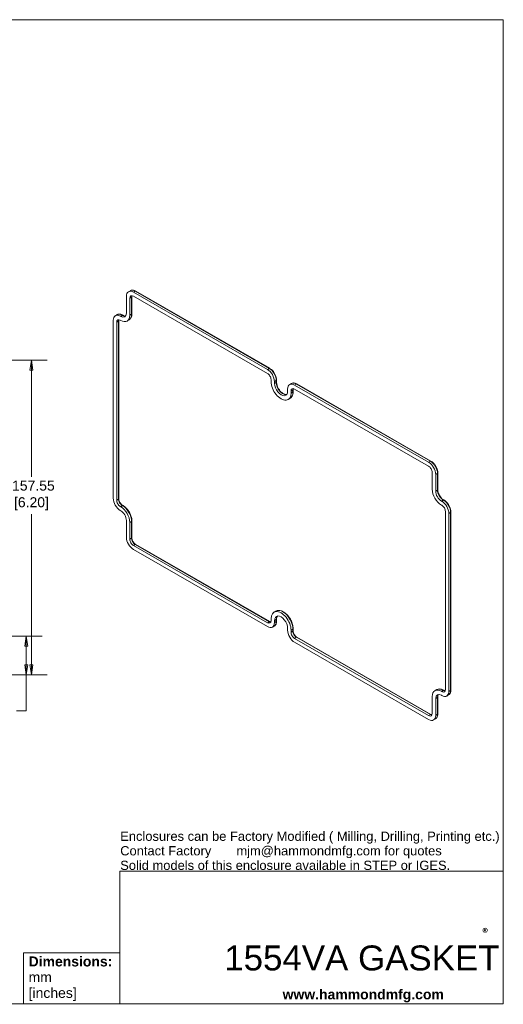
# Model space of a CAD drawing. Header units: millimetres. Extents: x 23 to 674, y 24 to 517.
# Tile 2 of 2: x 432 to 674, y 24 to 517. Entities that reach past the tile are written whole.
import ezdxf

# ---------------------------------------------------------------- set-up
doc = ezdxf.new("R2010")
doc.units = ezdxf.units.MM
doc.header["$LTSCALE"] = 2.5
for name, color, linetype, lineweight in [('Dimension (ANSI)', 7, 'Continuous', 9), ('Sketch Geometry (ANSI)', 7, 'Continuous', 9), ('Symbol (ANSI)', 7, 'Continuous', 9), ('Visible (ANSI)', 7, 'Continuous', 9), ('Visible Narrow (ANSI)', 7, 'Continuous', 9)]:
    doc.layers.add(name, color=color, linetype=linetype, lineweight=lineweight)
doc.styles.add('Note Text (ANSI)', font='arial.ttf')
doc.styles.add('Text Style20', font='arial.ttf')
doc.dimstyles.new('Default - mm (ANSI)', dxfattribs={"dimscale": 2.5, "dimtxt": 2, "dimasz": 2, "dimexe": 3.175, "dimexo": 1, "dimgap": 0.8, "dimtad": 0, "dimtih": 1, "dimtoh": 1, "dimrnd": 1e-08, "dimzin": 4, "dimdsep": 46, "dimtxsty": 'Note Text (ANSI)', "dimblk": 'Filled-1', "dimcen": 0.09, "dimdle": 10, "dimclrd": 256, "dimclre": 256, "dimclrt": 256, "dimadec": 1, "dimazin": 0, "dimtfac": 1.524, "dimtofl": 0, "dimtmove": 0, "dimatfit": 3, "dimfxl": 1, "dimtolj": 1, "dimtzin": 0, "dimlwd": -1, "dimlwe": -1, "dimarcsym": 0})

# ---------------------------------------------------------------- blocks, each defined once
blk = doc.blocks.new('Title Blocks HAMMOND')
at = {"layer": 'Sketch Geometry (ANSI)'}
for p, q in [((270, 206.73), (9.35, 206.73)), ((270, 36.2), (270, 206.73)), ((270, 36.2), (193.21, 36.2)), ((193.21, 36.2), (193.21, 9.64)), ((270, 9.64), (270, 36.2)), ((173.94, 9.64), (173.94, 19.84)), ((173.94, 19.84), (193.21, 19.84)), ((193.21, 19.84), (193.21, 9.64)), ((9.35, 9.64), (173.94, 9.64)), ((193.21, 9.64), (173.94, 9.64)), ((193.21, 9.64), (270, 9.64))]:
    blk.add_line(p, q, dxfattribs=at)
at = {"layer": 'Symbol (ANSI)', "insert": (265.78, 24.7), "char_height": 2, "attachment_point": 1, "style": 'Note Text (ANSI)'}
blk.add_mtext('\\fCalibri|b1|i0;\\H2.0000;®\\fCalibri|b1|i0;\\H21.7410;\\P', dxfattribs=at)
at = {"layer": 'Symbol (ANSI)', "insert": (174.95, 14.67), "char_height": 2, "width": 30.7233, "attachment_point": 4, "line_spacing_factor": 0.944221, "style": 'Note Text (ANSI)'}
blk.add_mtext('\\fArial|b1|i0;\\H2.0000;Dimensions:\\fArial|b0|i0;\\H2.0000;\\Pmm\\P[inches]', dxfattribs=at)
at = {"layer": 'Symbol (ANSI)', "insert": (225.81, 11.22), "char_height": 2, "width": 32.2927, "attachment_point": 4, "style": 'Note Text (ANSI)'}
blk.add_mtext('\\fArial|b1|i0;\\H2.0000;www.hammondmfg.com', dxfattribs=at)
at = {"layer": 'Symbol (ANSI)', "style": 'Text Style20'}
blk.add_attdef('<TITLE>_001', (214.12, 16.32), '', height=5, dxfattribs=at)
blk = doc.blocks.new('Filled-1')
at = {"color": 0}
for p, q in [((0, 0), (-1, 0.15)), ((-1, 0.15), (-1, -0.15)), ((-1, 0), (0, 0)), ((-1, -0.15), (0, 0))]:
    blk.add_line(p, q, dxfattribs=at)
at = {"color": 0, "flags": 128}
blk.add_lwpolyline([(-1, -0.15), (0, 0), (-1, 0.15), (-1, -0.15)], dxfattribs=at)
at = {"color": 0}
blk.add_solid([(-1, -0.15), (0, 0), (-1, 0.15), (-1, -0.15)], dxfattribs=at)
blk = doc.blocks.new('*D8')
at = {"layer": 'Defpoints', "color": 0, "transparency": 16777216}
for p in [(389.1, 346.36), (389.1, 188.82), (438.18, 188.82)]:
    blk.add_point(p, dxfattribs=at)
at = {"layer": 'Dimension (ANSI)', "transparency": 16777216}
for p, q in [((391.6, 346.36), (446.11, 346.36)), ((438.18, 341.36), (438.18, 288.04)), ((438.18, 193.82), (438.18, 269.28)), ((391.6, 188.82), (446.11, 188.82))]:
    blk.add_line(p, q, dxfattribs=at)
at = {"layer": 'Dimension (ANSI)', "transparency": 16777216, "xscale": 5, "yscale": 5, "zscale": 5}
for p, rotation in [((438.18, 346.36), 90), ((438.18, 188.82), 270)]:
    blk.add_blockref('Filled-1', p, dxfattribs=dict(at, rotation=rotation))
at = {"layer": 'Dimension (ANSI)', "transparency": 16777216, "insert": (438.18, 278.66), "char_height": 5, "attachment_point": 5, "style": 'Note Text (ANSI)'}
blk.add_mtext('\\A1; 157.55\\P[6.20]', dxfattribs=at)
blk = doc.blocks.new('*D9')
at = {"layer": 'Defpoints', "color": 0, "transparency": 16777216}
for p in [(398.4, 208.12), (389.1, 188.82), (435.61, 188.82)]:
    blk.add_point(p, dxfattribs=at)
at = {"layer": 'Dimension (ANSI)', "transparency": 16777216}
for p, q in [((400.9, 208.12), (443.54, 208.12)), ((435.61, 203.12), (435.61, 193.82)), ((391.6, 188.82), (443.54, 188.82)), ((435.61, 188.82), (435.61, 170.84)), ((435.61, 170.84), (430.61, 170.84))]:
    blk.add_line(p, q, dxfattribs=at)
at = {"layer": 'Dimension (ANSI)', "transparency": 16777216, "xscale": 5, "yscale": 5, "zscale": 5}
for p, rotation in [((435.61, 208.12), 90), ((435.61, 188.82), 270)]:
    blk.add_blockref('Filled-1', p, dxfattribs=dict(at, rotation=rotation))
at = {"layer": 'Dimension (ANSI)', "transparency": 16777216, "insert": (419.06, 170.84), "char_height": 5, "attachment_point": 5, "style": 'Note Text (ANSI)'}
blk.add_mtext('\\A1; 19.30\\P[.76]', dxfattribs=at)

msp = doc.modelspace()

# ---------------------------------------------------------------- linework, layer by layer
at = {"layer": 'Visible (ANSI)'}
for p, q in [((487.695, 381.161), (486.763, 380.644)), ((556.308, 341.754), (489.221, 380.387)), ((557.477, 342.294), (490.39, 380.927)), ((485.704, 378.346), (485.704, 369.925)), ((487.418, 377.359), (487.418, 368.938)), ((488.472, 378.099), (488.472, 369.678)), ((556.308, 339.773), (489.221, 378.406)), ((479.128, 366.354), (479.128, 277.242)), ((481.119, 369.169), (480.186, 368.652)), ((480.842, 365.367), (480.842, 276.255)), ((481.896, 366.107), (481.896, 276.995)), ((482.857, 368.273), (482.645, 368.395)), ((482.857, 366.292), (482.645, 366.414)), ((484.026, 368.813), (483.814, 368.935)), ((487.021, 366.54), (486.106, 365.993)), ((558.111, 335.689), (558.111, 336.65)), ((559.825, 334.702), (559.825, 335.663)), ((560.878, 335.442), (560.878, 336.403)), ((566.403, 331.875), (566.403, 330.914)), ((568.393, 334.69), (567.461, 334.173)), ((568.117, 330.888), (568.117, 329.927)), ((569.17, 331.628), (569.17, 330.667)), ((637.007, 295.283), (569.92, 333.916)), ((637.007, 293.302), (569.92, 331.934)), ((638.175, 295.823), (571.089, 334.456)), ((567.593, 327.243), (566.677, 326.696)), ((638.81, 281.758), (638.81, 290.179)), ((640.523, 280.771), (640.523, 289.192)), ((641.577, 281.511), (641.577, 289.932)), ((644.751, 276.257), (644.539, 276.38)), ((482.645, 273.132), (482.857, 273.01)), ((482.645, 271.15), (482.857, 271.028)), ((483.814, 273.672), (484.026, 273.549)), ((643.583, 275.717), (643.371, 275.84)), ((643.583, 273.736), (643.371, 273.858)), ((645.386, 181.5), (645.386, 270.613)), ((647.1, 180.513), (647.1, 269.626)), ((648.153, 181.253), (648.153, 270.366)), ((485.704, 266.097), (485.704, 257.676)), ((487.418, 265.11), (487.418, 256.689)), ((488.472, 265.85), (488.472, 257.429)), ((489.221, 253.566), (556.308, 214.933)), ((489.221, 251.585), (556.308, 212.952)), ((490.39, 254.106), (557.477, 215.473)), ((558.111, 215.98), (558.111, 216.94)), ((560.549, 220.726), (559.616, 220.209)), ((559.728, 213.268), (558.813, 212.722)), ((559.825, 214.993), (559.825, 215.954)), ((560.878, 215.733), (560.878, 216.693)), ((566.403, 212.165), (566.403, 211.205)), ((568.117, 211.179), (568.117, 210.218)), ((569.17, 211.918), (569.17, 210.958)), ((569.92, 207.095), (637.007, 168.462)), ((571.089, 207.635), (638.175, 169.002)), ((569.92, 205.113), (637.007, 166.481)), ((638.81, 169.509), (638.81, 177.929)), ((641.114, 181.427), (640.182, 180.909)), ((641.577, 169.262), (641.577, 177.682)), ((643.371, 180.576), (643.583, 180.454)), ((643.371, 178.595), (643.583, 178.473)), ((644.539, 181.116), (644.751, 180.994)), ((647.003, 178.789), (646.088, 178.242)), ((640.523, 168.522), (640.523, 176.942)), ((640.427, 166.797), (639.512, 166.25))]:
    msp.add_line(p, q, dxfattribs=at)
for centre, major_axis, start_param, end_param in [((489.221, 376.321), (-2.482, 4.31), 5.4997209, 7.0705172), ((489.221, 376.321), (-1.273, 2.21), 5.4997209, 7.0705172), ((482.857, 371.565), (2.009, -3.489), 5.4997209, 7.0705172), ((482.645, 364.329), (-2.482, 4.31), 5.4997209, 7.0705172), ((482.645, 364.329), (-1.273, 2.21), 5.4997209, 7.0705172), ((482.857, 371.565), (3.219, -5.589), 5.4997209, 7.0705172), ((556.308, 337.688), (2.482, -4.31), 0.7873319, 2.3581282), ((556.308, 337.688), (-1.273, 2.21), 3.9289245, 5.4997209), ((563.114, 332.808), (3.531, -6.131), 3.9289245, 7.0705172), ((563.114, 332.808), (2.321, -4.031), 3.9289245, 7.0705172), ((569.92, 329.85), (-2.482, 4.31), 5.4997209, 7.0705172), ((569.92, 329.85), (-1.273, 2.21), 5.4997209, 7.0705172), ((637.007, 291.217), (2.482, -4.31), 0.7873319, 2.3581282), ((637.007, 291.217), (-1.273, 2.21), 3.9289245, 5.4997209), ((643.371, 279.131), (-3.219, 5.589), 0.7873319, 2.3581282), ((482.645, 275.216), (-2.482, 4.31), 0.7873319, 2.3581282), ((482.645, 275.216), (1.273, -2.21), 3.9289245, 5.4997209), ((643.371, 279.131), (2.009, -3.489), 3.9289245, 5.4997209), ((482.857, 267.736), (3.219, -5.589), 0.7873319, 2.3581282), ((643.583, 271.651), (2.482, -4.31), 0.7873319, 2.3581282), ((643.583, 271.651), (-1.273, 2.21), 3.9289245, 5.4997209), ((482.857, 267.736), (-2.009, 3.489), 3.9289245, 5.4997209), ((489.221, 255.651), (-2.482, 4.31), 0.7873319, 2.3581282), ((489.221, 255.651), (1.273, -2.21), 3.9289245, 5.4997209), ((563.114, 214.059), (-3.531, 6.131), 3.9289245, 7.0705172), ((563.114, 214.059), (-2.321, 4.031), 3.9289245, 7.0705172), ((556.308, 217.018), (1.273, -2.21), 5.4997209, 7.0705172), ((556.308, 217.018), (2.482, -4.31), 5.4997209, 7.0705172), ((569.92, 209.18), (-2.482, 4.31), 0.7873319, 2.3581282), ((569.92, 209.18), (1.273, -2.21), 3.9289245, 5.4997209), ((643.371, 175.303), (-3.219, 5.589), 5.4997209, 7.0705172), ((643.371, 175.303), (-2.009, 3.489), 5.4997209, 7.0705172), ((643.583, 182.539), (1.273, -2.21), 5.4997209, 7.0705172), ((643.583, 182.539), (2.482, -4.31), 5.4997209, 7.0705172), ((637.007, 170.547), (1.273, -2.21), 5.4997209, 7.0705172), ((637.007, 170.547), (2.482, -4.31), 5.4997209, 7.0705172)]:
    msp.add_ellipse(centre, major_axis=major_axis, ratio=0.5780931, start_param=start_param, end_param=end_param, dxfattribs=at)
for points, knots in [([(490.39, 380.927), (490.208, 381.032), (490.024, 381.122), (489.653, 381.268), (489.467, 381.325), (489.095, 381.401), (488.91, 381.421), (488.544, 381.42), (488.364, 381.399), (488.017, 381.312), (487.85, 381.247), (487.695, 381.161)], [1.57079633, 1.57079633, 1.57079633, 1.57079633, 1.72563431, 1.72563431, 1.88047229, 1.88047229, 2.03531027, 2.03531027, 2.19014825, 2.19014825, 2.34498623, 2.34498623, 2.34498623, 2.34498623]), ([(488.548, 378.642), (488.525, 378.57), (488.506, 378.489), (488.479, 378.307), (488.472, 378.207), (488.472, 378.099)], [2.83539847, 2.83539847, 2.83539847, 2.83539847, 2.98598119, 2.98598119, 3.14159265, 3.14159265, 3.14159265, 3.14159265]), ([(483.814, 368.935), (483.632, 369.04), (483.448, 369.13), (483.077, 369.276), (482.891, 369.333), (482.519, 369.41), (482.334, 369.429), (481.968, 369.428), (481.788, 369.407), (481.441, 369.321), (481.274, 369.255), (481.119, 369.169)], [1.57079633, 1.57079633, 1.57079633, 1.57079633, 1.72563431, 1.72563431, 1.88047229, 1.88047229, 2.03531027, 2.03531027, 2.19014825, 2.19014825, 2.34498623, 2.34498623, 2.34498623, 2.34498623]), ([(481.972, 366.651), (481.949, 366.579), (481.93, 366.497), (481.903, 366.316), (481.896, 366.215), (481.896, 366.107)], [2.83539847, 2.83539847, 2.83539847, 2.83539847, 2.98598119, 2.98598119, 3.14159265, 3.14159265, 3.14159265, 3.14159265]), ([(485.284, 368.446), (485.261, 368.445), (485.238, 368.444), (485.103, 368.444), (484.983, 368.456), (484.729, 368.508), (484.595, 368.549), (484.317, 368.659), (484.172, 368.729), (484.026, 368.813)], [1.07297115, 1.07297115, 1.07297115, 1.07297115, 1.10628238, 1.10628238, 1.26112036, 1.26112036, 1.41595835, 1.41595835, 1.57079633, 1.57079633, 1.57079633, 1.57079633]), ([(488.472, 369.678), (488.472, 369.404), (488.453, 369.138), (488.378, 368.628), (488.321, 368.383), (488.168, 367.921), (488.072, 367.703), (487.838, 367.302), (487.701, 367.118), (487.388, 366.794), (487.212, 366.654), (487.021, 366.54)], [0, 0, 0, 0, 0.15561146, 0.15561146, 0.31122293, 0.31122293, 0.46683439, 0.46683439, 0.62244586, 0.62244586, 0.77805732, 0.77805732, 0.77805732, 0.77805732]), ([(560.878, 336.403), (560.878, 336.83), (560.82, 337.279), (560.6, 338.191), (560.438, 338.652), (560.024, 339.549), (559.773, 339.984), (559.203, 340.79), (558.885, 341.161), (558.206, 341.807), (557.846, 342.081), (557.477, 342.294)], [0, 0, 0, 0, 0.3141593, 0.3141593, 0.6283185, 0.6283185, 0.9424778, 0.9424778, 1.2566371, 1.2566371, 1.5707963, 1.5707963, 1.5707963, 1.5707963]), ([(565.855, 329.128), (565.715, 329.112), (565.562, 329.113), (565.106, 329.176), (564.777, 329.283), (564.107, 329.633), (563.769, 329.868), (563.107, 330.449), (562.784, 330.796), (562.19, 331.568), (561.919, 331.995), (561.462, 332.881), (561.276, 333.341), (561.006, 334.242), (560.922, 334.682), (560.883, 335.211), (560.878, 335.328), (560.878, 335.442)], [1.0303599, 1.0303599, 1.0303599, 1.0303599, 1.2078855, 1.2078855, 1.5244407, 1.5244407, 1.8264141, 1.8264141, 2.1307815, 2.1307815, 2.4378731, 2.4378731, 2.7455388, 2.7455388, 3.0514161, 3.0514161, 3.1415927, 3.1415927, 3.1415927, 3.1415927]), ([(569.17, 330.667), (569.17, 330.367), (569.15, 330.075), (569.068, 329.516), (569.006, 329.249), (568.839, 328.744), (568.733, 328.507), (568.479, 328.07), (568.33, 327.871), (567.99, 327.519), (567.8, 327.367), (567.593, 327.243)], [0, 0, 0, 0, 0.15561146, 0.15561146, 0.31122293, 0.31122293, 0.46683439, 0.46683439, 0.62244586, 0.62244586, 0.77805732, 0.77805732, 0.77805732, 0.77805732]), ([(571.089, 334.456), (570.907, 334.56), (570.722, 334.65), (570.352, 334.797), (570.165, 334.854), (569.794, 334.93), (569.608, 334.95), (569.243, 334.949), (569.063, 334.927), (568.716, 334.841), (568.549, 334.776), (568.393, 334.69)], [1.57079633, 1.57079633, 1.57079633, 1.57079633, 1.72563431, 1.72563431, 1.88047229, 1.88047229, 2.03531027, 2.03531027, 2.19014825, 2.19014825, 2.34498623, 2.34498623, 2.34498623, 2.34498623]), ([(569.247, 332.171), (569.223, 332.099), (569.204, 332.018), (569.178, 331.836), (569.17, 331.735), (569.17, 331.628)], [2.83539847, 2.83539847, 2.83539847, 2.83539847, 2.98598119, 2.98598119, 3.14159265, 3.14159265, 3.14159265, 3.14159265]), ([(641.577, 289.932), (641.577, 290.358), (641.519, 290.808), (641.299, 291.719), (641.136, 292.181), (640.722, 293.077), (640.471, 293.512), (639.902, 294.319), (639.584, 294.69), (638.905, 295.336), (638.545, 295.61), (638.175, 295.823)], [0, 0, 0, 0, 0.3141593, 0.3141593, 0.6283185, 0.6283185, 0.9424778, 0.9424778, 1.2566371, 1.2566371, 1.5707963, 1.5707963, 1.5707963, 1.5707963]), ([(644.539, 276.38), (644.256, 276.542), (643.965, 276.76), (643.399, 277.288), (643.124, 277.6), (642.623, 278.287), (642.396, 278.663), (642.019, 279.438), (641.868, 279.837), (641.658, 280.611), (641.597, 280.986), (641.578, 281.391), (641.577, 281.452), (641.577, 281.511)], [1.5707963, 1.5707963, 1.5707963, 1.5707963, 1.8700835, 1.8700835, 2.1727567, 2.1727567, 2.478263, 2.478263, 2.7840596, 2.7840596, 3.0874867, 3.0874867, 3.1415927, 3.1415927, 3.1415927, 3.1415927]), ([(481.896, 276.995), (481.896, 276.795), (481.921, 276.573), (482.026, 276.103), (482.107, 275.854), (482.319, 275.36), (482.45, 275.113), (482.751, 274.652), (482.92, 274.438), (483.273, 274.065), (483.458, 273.907), (483.697, 273.742), (483.756, 273.705), (483.814, 273.672)], [3.1415927, 3.1415927, 3.1415927, 3.1415927, 3.4295568, 3.4295568, 3.7231824, 3.7231824, 4.0212231, 4.0212231, 4.3199688, 4.3199688, 4.6154753, 4.6154753, 4.712389, 4.712389, 4.712389, 4.712389]), ([(648.153, 270.366), (648.153, 270.793), (648.095, 271.243), (647.875, 272.154), (647.712, 272.615), (647.298, 273.512), (647.047, 273.947), (646.478, 274.753), (646.16, 275.124), (645.481, 275.77), (645.121, 276.045), (644.751, 276.257)], [0, 0, 0, 0, 0.3141593, 0.3141593, 0.6283185, 0.6283185, 0.9424778, 0.9424778, 1.2566371, 1.2566371, 1.5707963, 1.5707963, 1.5707963, 1.5707963]), ([(484.026, 273.549), (484.505, 273.274), (484.974, 272.916), (485.861, 272.073), (486.278, 271.587), (487.024, 270.53), (487.353, 269.959), (487.896, 268.784), (488.108, 268.18), (488.396, 266.989), (488.472, 266.403), (488.472, 265.85)], [4.712389, 4.712389, 4.712389, 4.712389, 5.0265482, 5.0265482, 5.3407075, 5.3407075, 5.6548668, 5.6548668, 5.969026, 5.969026, 6.2831853, 6.2831853, 6.2831853, 6.2831853]), ([(488.472, 257.429), (488.472, 257.23), (488.497, 257.007), (488.602, 256.537), (488.683, 256.289), (488.895, 255.794), (489.027, 255.548), (489.327, 255.087), (489.496, 254.872), (489.85, 254.5), (490.034, 254.341), (490.273, 254.176), (490.332, 254.139), (490.39, 254.106)], [3.1415927, 3.1415927, 3.1415927, 3.1415927, 3.4295568, 3.4295568, 3.7231824, 3.7231824, 4.0212231, 4.0212231, 4.3199688, 4.3199688, 4.6154753, 4.6154753, 4.712389, 4.712389, 4.712389, 4.712389]), ([(560.549, 220.726), (560.931, 220.939), (561.365, 221.055), (562.307, 221.097), (562.817, 221.009), (563.88, 220.633), (564.435, 220.327), (565.512, 219.533), (566.035, 219.041), (566.991, 217.928), (567.426, 217.307), (568.166, 215.998), (568.473, 215.31), (568.93, 213.928), (569.079, 213.235), (569.16, 212.352), (569.17, 212.133), (569.17, 211.918)], [3.9381991, 3.9381991, 3.9381991, 3.9381991, 4.2200463, 4.2200463, 4.5230359, 4.5230359, 4.8509208, 4.8509208, 5.1828668, 5.1828668, 5.5129063, 5.5129063, 5.8420932, 5.8420932, 6.1722686, 6.1722686, 6.2831853, 6.2831853, 6.2831853, 6.2831853]), ([(560.878, 216.693), (560.878, 216.89), (560.892, 217.077), (560.943, 217.424), (560.981, 217.584), (561.077, 217.874), (561.135, 218.004), (561.235, 218.175), (561.27, 218.228), (561.307, 218.277)], [3.14159265, 3.14159265, 3.14159265, 3.14159265, 3.29720412, 3.29720412, 3.45281558, 3.45281558, 3.60842705, 3.60842705, 3.68589652, 3.68589652, 3.68589652, 3.68589652]), ([(557.477, 215.473), (557.569, 215.42), (557.66, 215.376), (557.828, 215.31), (557.906, 215.286), (557.978, 215.271)], [4.71238898, 4.71238898, 4.71238898, 4.71238898, 4.86722696, 4.86722696, 5.01471575, 5.01471575, 5.01471575, 5.01471575]), ([(559.728, 213.268), (559.881, 213.36), (560.022, 213.472), (560.272, 213.731), (560.381, 213.877), (560.566, 214.195), (560.642, 214.366), (560.762, 214.728), (560.806, 214.919), (560.864, 215.316), (560.878, 215.521), (560.878, 215.733)], [5.50512799, 5.50512799, 5.50512799, 5.50512799, 5.66073945, 5.66073945, 5.81635091, 5.81635091, 5.97196238, 5.97196238, 6.12757384, 6.12757384, 6.28318531, 6.28318531, 6.28318531, 6.28318531]), ([(569.17, 210.958), (569.17, 210.759), (569.196, 210.536), (569.301, 210.066), (569.381, 209.817), (569.593, 209.323), (569.725, 209.077), (570.026, 208.616), (570.195, 208.401), (570.548, 208.029), (570.732, 207.87), (570.972, 207.705), (571.031, 207.668), (571.089, 207.635)], [3.1415927, 3.1415927, 3.1415927, 3.1415927, 3.4295568, 3.4295568, 3.7231824, 3.7231824, 4.0212231, 4.0212231, 4.3199688, 4.3199688, 4.6154753, 4.6154753, 4.712389, 4.712389, 4.712389, 4.712389]), ([(641.114, 181.427), (641.308, 181.534), (641.516, 181.615), (641.951, 181.723), (642.178, 181.75), (642.64, 181.752), (642.875, 181.727), (643.349, 181.629), (643.588, 181.557), (644.065, 181.368), (644.303, 181.252), (644.539, 181.116)], [3.93819908, 3.93819908, 3.93819908, 3.93819908, 4.09303706, 4.09303706, 4.24787504, 4.24787504, 4.40271302, 4.40271302, 4.557551, 4.557551, 4.71238898, 4.71238898, 4.71238898, 4.71238898]), ([(641.577, 177.682), (641.577, 177.853), (641.589, 178.014), (641.633, 178.312), (641.665, 178.45), (641.747, 178.698), (641.797, 178.808), (641.866, 178.926), (641.878, 178.947), (641.892, 178.967)], [3.14159265, 3.14159265, 3.14159265, 3.14159265, 3.29720412, 3.29720412, 3.45281558, 3.45281558, 3.60842705, 3.60842705, 3.64328524, 3.64328524, 3.64328524, 3.64328524]), ([(644.751, 180.994), (644.844, 180.941), (644.934, 180.897), (645.102, 180.831), (645.18, 180.807), (645.253, 180.791)], [4.71238898, 4.71238898, 4.71238898, 4.71238898, 4.86722696, 4.86722696, 5.01471575, 5.01471575, 5.01471575, 5.01471575]), ([(647.003, 178.789), (647.156, 178.88), (647.297, 178.993), (647.547, 179.251), (647.656, 179.397), (647.84, 179.715), (647.916, 179.886), (648.036, 180.249), (648.081, 180.439), (648.139, 180.836), (648.153, 181.042), (648.153, 181.253)], [5.50512799, 5.50512799, 5.50512799, 5.50512799, 5.66073945, 5.66073945, 5.81635091, 5.81635091, 5.97196238, 5.97196238, 6.12757384, 6.12757384, 6.28318531, 6.28318531, 6.28318531, 6.28318531]), ([(638.175, 169.002), (638.268, 168.949), (638.358, 168.905), (638.526, 168.839), (638.604, 168.815), (638.677, 168.799)], [4.71238898, 4.71238898, 4.71238898, 4.71238898, 4.86722696, 4.86722696, 5.01471575, 5.01471575, 5.01471575, 5.01471575]), ([(640.427, 166.797), (640.58, 166.889), (640.721, 167.001), (640.971, 167.26), (641.08, 167.406), (641.264, 167.723), (641.34, 167.895), (641.46, 168.257), (641.504, 168.448), (641.563, 168.844), (641.577, 169.05), (641.577, 169.262)], [5.50512799, 5.50512799, 5.50512799, 5.50512799, 5.66073945, 5.66073945, 5.81635091, 5.81635091, 5.97196238, 5.97196238, 6.12757384, 6.12757384, 6.28318531, 6.28318531, 6.28318531, 6.28318531])]:
    msp.add_open_spline(points, degree=3, knots=knots, dxfattribs=at)
at = {"layer": 'Visible Narrow (ANSI)'}
for p, q in [((490.145, 380.905), (489.221, 380.387)), ((490.145, 380.905), (557.232, 342.272)), ((487.418, 377.359), (488.33, 377.898)), ((488.33, 377.898), (488.33, 369.477)), ((481.754, 365.906), (480.842, 365.367)), ((481.754, 365.906), (481.754, 276.794)), ((483.569, 368.913), (482.645, 368.395)), ((483.781, 368.791), (482.857, 368.273)), ((483.569, 368.913), (483.781, 368.791)), ((487.418, 368.938), (488.33, 369.477)), ((557.232, 342.272), (556.308, 341.754)), ((560.737, 336.202), (559.825, 335.663)), ((560.737, 335.241), (559.825, 334.702)), ((560.737, 336.202), (560.737, 335.241)), ((568.117, 330.888), (569.028, 331.427)), ((568.117, 329.927), (569.028, 330.466)), ((569.028, 331.427), (569.028, 330.466)), ((570.844, 334.434), (569.92, 333.916)), ((570.844, 334.434), (637.93, 295.801)), ((637.93, 295.801), (637.007, 295.283)), ((641.435, 289.731), (640.523, 289.192)), ((641.435, 289.731), (641.435, 281.31)), ((641.435, 281.31), (640.523, 280.771)), ((480.842, 276.255), (481.754, 276.794)), ((644.294, 276.358), (643.371, 275.84)), ((644.507, 276.235), (643.583, 275.717)), ((644.294, 276.358), (644.507, 276.235)), ((482.645, 273.132), (483.569, 273.65)), ((482.857, 273.01), (483.781, 273.528)), ((483.569, 273.65), (483.781, 273.528)), ((648.011, 270.165), (647.1, 269.626)), ((648.011, 270.165), (648.011, 181.052)), ((487.418, 265.11), (488.33, 265.649)), ((488.33, 265.649), (488.33, 257.228)), ((487.418, 256.689), (488.33, 257.228)), ((489.221, 253.566), (490.145, 254.084)), ((490.145, 254.084), (557.232, 215.451)), ((556.308, 214.933), (557.232, 215.451)), ((560.737, 216.493), (559.825, 215.954)), ((560.737, 215.532), (559.825, 214.993)), ((560.737, 216.493), (560.737, 215.532)), ((568.117, 211.179), (569.028, 211.718)), ((568.117, 210.218), (569.028, 210.757)), ((569.028, 211.718), (569.028, 210.757)), ((569.92, 207.095), (570.844, 207.613)), ((570.844, 207.613), (637.93, 168.98)), ((641.435, 177.481), (640.523, 176.942)), ((641.435, 177.481), (641.435, 169.061)), ((643.371, 180.576), (644.294, 181.094)), ((643.583, 180.454), (644.507, 180.972)), ((644.294, 181.094), (644.507, 180.972)), ((648.011, 181.052), (647.1, 180.513)), ((637.007, 168.462), (637.93, 168.98)), ((641.435, 169.061), (640.523, 168.522))]:
    msp.add_line(p, q, dxfattribs=at)
for centre, major_axis, ratio, start_param, end_param in [((490.145, 376.853), (-2.473, 4.295), 0.5780931, 5.4997209, 6.2739108), ((490.141, 380.494), (0.25, 0.433), 0.5780931, 0, 0.7703745), ((490.145, 376.853), (-1.281, 2.225), 0.5780931, 0.3773266, 0.7873319), ((487.972, 378.099), (0.5, 0), 0.5758617, 5.5108771, 6.2831853), ((483.569, 364.861), (-2.473, 4.295), 0.5780931, 5.4997209, 6.2739108), ((483.569, 364.861), (-1.281, 2.225), 0.5780931, 0.3773266, 0.7873319), ((481.396, 366.107), (0.5, 0), 0.5758617, 5.5108771, 6.2831853), ((483.564, 368.502), (0.25, 0.433), 0.5780931, 0, 0.7703745), ((483.777, 368.38), (0.25, 0.433), 0.5780931, 0, 0.7703745), ((483.781, 372.097), (2.018, -3.504), 0.5780931, 5.4997209, 6.0436061), ((483.781, 372.097), (3.21, -5.575), 0.5780931, 0.0092745, 0.7873319), ((487.972, 369.678), (0.5, 0), 0.5758617, 5.5108771, 6.2831853), ((557.227, 341.861), (0.25, 0.433), 0.5780931, 0, 0.7703745), ((557.232, 338.22), (2.473, -4.295), 0.5780931, 0.7873319, 2.3581282), ((560.378, 336.403), (0.5, 0), 0.5758617, 5.5108771, 6.2831853), ((560.378, 335.442), (0.5, 0), 0.5758617, 5.5108771, 6.2831853), ((564.038, 333.34), (2.33, -4.046), 0.5780931, 3.9289245, 6.074915), ((564.038, 333.34), (3.522, -6.116), 0.5780931, 0.0092745, 0.7873319), ((570.844, 330.382), (-2.473, 4.295), 0.5780931, 5.4997209, 6.2739108), ((570.844, 330.382), (-1.281, 2.225), 0.5780931, 0.3773266, 0.7873319), ((568.67, 331.628), (0.5, 0), 0.5758617, 5.5108771, 6.2831853), ((568.67, 330.667), (0.5, 0), 0.5758617, 5.5108771, 6.2831853), ((570.839, 334.022), (0.25, 0.433), 0.5780931, 0, 0.7703745), ((637.926, 295.39), (0.25, 0.433), 0.5780931, 0, 0.7703745), ((637.93, 291.749), (2.473, -4.295), 0.5780931, 0.7873319, 2.3581282), ((641.077, 289.932), (0.5, 0), 0.5758617, 5.5108771, 6.2831853), ((641.077, 281.511), (0.5, 0), 0.5758617, 5.5108771, 6.2831853), ((644.294, 279.663), (2.018, -3.504), 0.5780931, 3.9289245, 5.4997209), ((481.396, 276.995), (0.5, 0), 0.5758617, 5.5108771, 6.2831853), ((483.569, 275.748), (1.281, -2.225), 0.5780931, 3.9289245, 5.4997209), ((644.29, 275.946), (0.25, 0.433), 0.5780931, 0, 0.7703745), ((644.502, 275.824), (0.25, 0.433), 0.5780931, 0, 0.7703745), ((644.507, 272.183), (2.473, -4.295), 0.5780931, 0.7873319, 2.3581282), ((483.564, 273.238), (0.25, 0.433), 0.5780931, 0, 0.7703745), ((483.777, 273.116), (0.25, 0.433), 0.5780931, 0, 0.7703745), ((483.781, 268.268), (3.21, -5.575), 0.5780931, 0.7873319, 2.3581282), ((647.653, 270.366), (0.5, 0), 0.5758617, 5.5108771, 6.2831853), ((487.972, 265.85), (0.5, 0), 0.5758617, 5.5108771, 6.2831853), ((487.972, 257.429), (0.5, 0), 0.5758617, 5.5108771, 6.2831853), ((490.145, 256.183), (1.281, -2.225), 0.5780931, 3.9289245, 5.4997209), ((490.141, 253.673), (0.25, 0.433), 0.5780931, 0, 0.7703745), ((564.038, 214.592), (-3.522, 6.116), 0.5780931, 3.9289245, 6.2739108), ((564.038, 214.592), (-2.33, 4.046), 0.5780931, 0.2082703, 0.7873319), ((557.227, 215.04), (0.25, 0.433), 0.5780931, 0, 0.7703745), ((557.232, 217.55), (1.281, -2.225), 0.5780931, 5.4997209, 5.9058588), ((557.232, 217.55), (2.473, -4.295), 0.5780931, 0.0092745, 0.7873319), ((560.378, 216.693), (0.5, 0), 0.5758617, 5.5108771, 6.2831853), ((560.378, 215.733), (0.5, 0), 0.5758617, 5.5108771, 6.2831853), ((568.67, 211.918), (0.5, 0), 0.5758617, 5.5108771, 6.2831853), ((568.67, 210.958), (0.5, 0), 0.5758617, 5.5108771, 6.2831853), ((570.844, 209.712), (1.281, -2.225), 0.5780931, 3.9289245, 5.4997209), ((570.839, 207.202), (0.25, 0.433), 0.5780931, 0, 0.7703745), ((644.294, 175.835), (-3.21, 5.575), 0.5780931, 5.4997209, 6.2739108), ((644.294, 175.835), (-2.018, 3.504), 0.5780931, 0.2395793, 0.7873319), ((641.077, 177.682), (0.5, 0), 0.5758617, 5.5108771, 6.2831853), ((644.29, 180.683), (0.25, 0.433), 0.5780931, 0, 0.7703745), ((644.502, 180.561), (0.25, 0.433), 0.5780931, 0, 0.7703745), ((644.507, 183.071), (1.281, -2.225), 0.5780931, 5.4997209, 5.9058588), ((644.507, 183.071), (2.473, -4.295), 0.5780931, 0.0092745, 0.7873319), ((647.653, 181.253), (0.5, 0), 0.5758617, 5.5108771, 6.2831853), ((637.926, 168.569), (0.25, 0.433), 0.5780931, 0, 0.7703745), ((637.93, 171.079), (1.281, -2.225), 0.5780931, 5.4997209, 5.9058588), ((637.93, 171.079), (2.473, -4.295), 0.5780931, 0.0092745, 0.7873319), ((641.077, 169.262), (0.5, 0), 0.5758617, 5.5108771, 6.2831853)]:
    msp.add_ellipse(centre, major_axis=major_axis, ratio=ratio, start_param=start_param, end_param=end_param, dxfattribs=at)

# ---------------------------------------------------------------- block references
at = {"xscale": 2.5, "yscale": 2.5, "zscale": 2.5}
msp.add_blockref('Title Blocks HAMMOND', (-0.622, 0.031), dxfattribs=at).add_auto_attribs({'<TITLE>_001': '1554VA GASKET'})

# ---------------------------------------------------------------- texts
at = {"layer": 'Symbol (ANSI)', "color": 5, "true_color": 0x0000ff, "insert": (482.606, 100.714), "char_height": 4.625, "width": 189.9211, "attachment_point": 4, "line_spacing_factor": 0.944221, "style": 'Note Text (ANSI)'}
msp.add_mtext('{\\fArial|b0|i0;\\H4.6250;Enclosures can be Factory Modified ( Milling, Drilling, Printing etc.)\\PContact Factory       mjm@hammondmfg.com for quotes\\PSolid models of this enclosure available in STEP or IGES.}', dxfattribs=at)

# ---------------------------------------------------------------- dimensions: what is measured, and where the dimension line sits
at = {"layer": 'Dimension (ANSI)'}
for base, p1, text, override, picture, middle in [((438.177, 188.817), (389.099, 346.364), ' <>\\X[6.20]', {"dimdec": 2, "dimpost": '\\X', "dimtp": 0, "dimtm": 0, "dimtdec": 2, "dimatfit": 1}, '*D8', (438.177, 278.658)), ((435.607, 188.817), (398.399, 208.117), ' <>\\X[.76]', {"dimdec": 2, "dimpost": '\\X', "dimtp": 0, "dimtm": 0, "dimtdec": 2, "dimatfit": 2}, '*D9', (419.064, 170.845))]:
    dim = msp.add_linear_dim(base=base, p1=p1, p2=(389.099, 188.817), angle=90, text=text, dimstyle='Default - mm (ANSI)', override=override, dxfattribs=at)
    dim.commit()
    dim.dimension.update_dxf_attribs({"geometry": picture, "text_midpoint": middle, "dimtype": 160})

doc.saveas('drawing.dxf')
